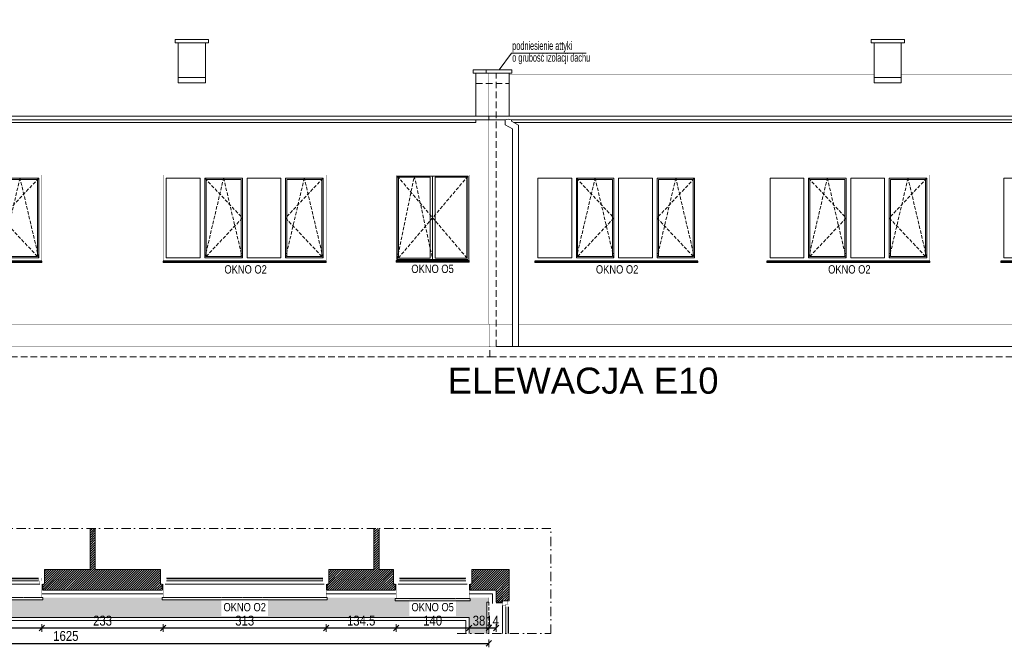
# Model space of a CAD drawing. Header units: millimetres. Extents: x 18880 to 99371, y -5529 to 27899.
# Tile 13 of 158: x 20881 to 22772, y 3615 to 4819. Entities that reach past the tile are written whole.
import ezdxf

# ---------------------------------------------------------------- set-up
doc = ezdxf.new("R2010")
doc.units = ezdxf.units.MM
doc.set_wipeout_variables(frame=1)
doc.linetypes.add('DASHED', pattern=[19.05, 12.7, -6.35])
doc.linetypes.add('Kropki i Kreski', pattern=[335.138881, 176.388884, -88.194442, 0, -70.555556])
for name, color, linetype, lineweight in [('AA_HATCH', 252, 'Continuous', 0), ('AA_IZOLACJA', 251, 'Continuous', 0), ('AA_OPIS', 2, 'Continuous', 0), ('AA_WIDOK', 254, 'Continuous', 0), ('AP wymiary', 40, 'Continuous', 0), ('K_SCIANY', 90, 'Continuous', 20)]:
    doc.layers.add(name, color=color, linetype=linetype, lineweight=lineweight)
doc.layers.add('Okna ArchiCADa', color=7, linetype='Continuous')
doc.styles.add('1', font='ARIALN.TTF')
doc.styles.add('ARIAL', font='arial.ttf')
doc.styles.add('DIM07', font='romans.shx', dxfattribs={"width": 0.7})
doc.linetypes.add('STYROPIAN', pattern='A,0.000141,[1,styropian.shx,S=1,R=0,X=0,Y=0],-14.102004', length=14.102145)
doc.dimstyles.new('1_50', dxfattribs={"dimscale": 10, "dimtxt": 1.9, "dimasz": 0.005, "dimexe": 0, "dimexo": 0, "dimgap": 0.45, "dimtad": 1, "dimdec": 4, "dimrnd": 0.5, "dimdsep": 46, "dimtxsty": '1', "dimblk1": 'DIM01', "dimblk2": 'DIM01', "dimsah": 1, "dimcen": 2, "dimdle": 25, "dimse1": 1, "dimse2": 1, "dimclrd": 1, "dimclrt": 2, "dimadec": 0, "dimazin": 0, "dimtfac": 0.66665, "dimtdec": 4, "dimtix": 1, "dimtmove": 0, "dimatfit": 3, "dimldrblk": 'DIM01', "dimfxl": 0, "dimtolj": 1, "dimtzin": 0, "dimarcsym": 0})

# ---------------------------------------------------------------- blocks, each defined once
blk = doc.blocks.new('okno o1a')
at = {"layer": 'AA_OPIS', "linetype": 'DASHED', "ltscale": 0.5}
for points in [[(80, -6), (152, -82.5), (80, -159), (116, -6), (152, -159)], [(307, -6), (235, -82.5), (307, -159), (271, -6), (235, -159)]]:
    blk.add_lwpolyline(points, dxfattribs=at)
at = {"layer": 'AA_WIDOK', "color": 255, "const_width": 0.3}
for points in [[(0, -165.6), (0, 0)], [(0, 0), (313, 0)], [(313, 0), (313, -165.6)]]:
    blk.add_lwpolyline(points, dxfattribs=at)
at = {"layer": 'AA_WIDOK'}
for points in [[(6, -159), (6, -6)], [(6, -6), (71, -6)], [(71, -6), (71, -159)], [(80, -159), (80, -6)], [(80, -6), (152, -6)], [(82.5, -156.5), (82.5, -8.5)], [(82.5, -8.5), (149.5, -8.5)], [(149.5, -8.5), (149.5, -156.5)], [(152, -6), (152, -159)], [(161, -159), (161, -6)], [(161, -6), (226, -6)], [(226, -6), (226, -159)], [(235, -159), (235, -6)], [(235, -6), (307, -6)], [(237.5, -156.5), (237.5, -8.5)], [(237.5, -8.5), (304.5, -8.5)], [(304.5, -8.5), (304.5, -156.5)], [(307, -6), (307, -159)], [(71, -159), (6, -159)], [(152, -159), (80, -159)], [(149.5, -156.5), (82.5, -156.5)], [(226, -159), (161, -159)], [(307, -159), (235, -159)], [(304.5, -156.5), (237.5, -156.5)]]:
    blk.add_lwpolyline(points, dxfattribs=at)
at = {"layer": 'AA_WIDOK', "color": 4}
for points in [[(313, -165), (0, -165)], [(0, -165.6), (0, -165.8)], [(0, -165.8), (313, -165.8)], [(0, -167.5), (0, -165.8)], [(0, -167.5), (313, -167.5)], [(0, -168), (0, -167.5)], [(0, -168), (313, -168)], [(313, -165.8), (313, -165.6)], [(313, -167.5), (313, -165.8)], [(313, -168), (313, -167.5)]]:
    blk.add_lwpolyline(points, dxfattribs=at)
at = {"layer": 'AA_OPIS', "insert": (158.3, -173.1), "char_height": 16, "width": 300, "attachment_point": 2, "style": 'ARIAL'}
blk.add_mtext('{\\W0.8;OKNO O2}', dxfattribs=at)
blk = doc.blocks.new('erbdb')
at = {"layer": 'AA_OPIS', "linetype": 'DASHED', "ltscale": 0.5}
for points in [[(-138, -2), (-70, -82), (-138, -162), (-105.3, -2), (-70, -162)], [(-2, -2), (-70, -82), (-2, -162)]]:
    blk.add_lwpolyline(points, dxfattribs=at)
at = {"layer": 'AA_WIDOK', "color": 255, "const_width": 0.3}
for points in [[(-140, -164), (-140, 0)], [(-140, 0), (0, 0)], [(0, 0), (0, -164)]]:
    blk.add_lwpolyline(points, dxfattribs=at)
at = {"layer": 'AA_WIDOK'}
for points in [[(-138, -2), (-138, -162)], [(-2, -2), (-138, -2)], [(-135.5, -4.5), (-135.5, -159.5)], [(-75, -4.5), (-135.5, -4.5)], [(-75, -159.5), (-75, -4.5)], [(-70, -2), (-70, -4.5)], [(-70, -4.5), (-70, -159.5)], [(-65, -4.5), (-65, -159.5)], [(-4.5, -4.5), (-65, -4.5)], [(-4.5, -159.5), (-4.5, -4.5)], [(-2, -162), (-2, -2)], [(-138, -162), (-2, -162)], [(-135.5, -159.5), (-75, -159.5)], [(-70, -159.5), (-70, -162)], [(-65, -159.5), (-4.5, -159.5)]]:
    blk.add_lwpolyline(points, dxfattribs=at)
at = {"layer": 'AA_WIDOK', "color": 4}
for points in [[(-140, -164), (0, -164)], [(-140, -166.5), (-140, -164)], [(-140, -164.8), (-140, -164.6)], [(0, -164.8), (-140, -164.8)], [(0, -166.5), (-140, -166.5)], [(-140, -167), (-140, -166.5)], [(0, -167), (-140, -167)], [(0, -166.5), (0, -164)], [(0, -164.6), (0, -164.8)], [(0, -167), (0, -166.5)]]:
    blk.add_lwpolyline(points, dxfattribs=at)
at = {"layer": 'AA_OPIS', "insert": (-70.2, -172.1), "char_height": 16, "width": 300, "attachment_point": 2, "style": 'ARIAL'}
blk.add_mtext('{\\W0.8;OKNO O5}', dxfattribs=at)
blk = doc.blocks.new('O1 rozwierane 12_97')
at = {"layer": 'AA_WIDOK', "color": 4}
blk.add_lwpolyline([(-720, 280), (-720, 320), (720, 320), (720, 280)], dxfattribs=at)
at = {"layer": 'AA_WIDOK', "linetype": 'DASHED', "ltscale": 0.5}
blk.add_lwpolyline([(-720, 280), (720, 280)], dxfattribs=at)
at = {"color": 4}
blk.add_wipeout([(635, -115), (635, -65), (660, -65), (660, 0), (-660, 0), (-660, -65), (-635, -65), (-635, -115)], dxfattribs=at).dxf.layer = 'AA_WIDOK'
at = {"layer": 'AA_IZOLACJA', "linetype": 'STYROPIAN', "ltscale": 0.2}
for points in [[(-710, 120), (-710, 0)], [(710, 120), (710, 0)]]:
    blk.add_lwpolyline(points, dxfattribs=at)
at = {"layer": 'AA_WIDOK', "const_width": 3}
for points in [[(-700, 280), (-700, 0)], [(700, 280), (700, 0)]]:
    blk.add_lwpolyline(points, dxfattribs=at)
at = {"layer": 'AA_WIDOK', "color": 4, "const_width": 3}
for points in [[(-660, 0), (-750, 0)], [(-750, 0), (-750, -90)], [(-660, -65), (-660, 0)], [(750, 0), (660, 0)], [(660, 0), (660, -65)], [(750, -90), (750, 0)], [(-750, -90), (-685, -90)], [(-685, -90), (-685, -65)], [(-685, -65), (-660, -65)], [(-635, -65), (-685, -65)], [(-685, -65), (-685, -115)], [(-685, -115), (-635, -115)], [(-635, -115), (-635, -65)], [(-635, -80), (635, -80)], [(-635, -90), (635, -90)], [(-635, -100), (635, -100)], [(685, -65), (635, -65)], [(635, -65), (635, -115)], [(635, -115), (685, -115)], [(660, -65), (685, -65)], [(685, -65), (685, -90)], [(685, -115), (685, -65)], [(685, -90), (750, -90)]]:
    blk.add_lwpolyline(points, dxfattribs=at)
at = {"layer": 'AA_WIDOK', "color": 4}
for points in [[(660, 0), (-660, 0)], [(-635, -65), (635, -65)], [(-635, -115), (635, -115)], [(-635, -115), (635, -115)]]:
    blk.add_lwpolyline(points, dxfattribs=at)
blk = doc.blocks.new('O1 rozwierane 12_80')
at = {"layer": 'AA_WIDOK', "color": 4}
blk.add_lwpolyline([(1585, 260), (1585, 300), (-1585, 300), (-1585, 260)], dxfattribs=at)
at = {"layer": 'AA_WIDOK', "linetype": 'DASHED', "ltscale": 0.5}
blk.add_lwpolyline([(1585, 260), (-1585, 260)], dxfattribs=at)
at = {"color": 4}
blk.add_wipeout([(-1500, -115), (-1500, -65), (-1525, -65), (-1525, 0), (1525, 0), (1525, -65), (1500, -65), (1500, -115)], dxfattribs=at).dxf.layer = 'AA_WIDOK'
at = {"layer": 'AA_IZOLACJA', "linetype": 'STYROPIAN', "ltscale": 0.2}
for points in [[(-1575, 120), (-1575, 0)], [(1575, 120), (1575, 0)]]:
    blk.add_lwpolyline(points, dxfattribs=at)
at = {"layer": 'AA_WIDOK', "const_width": 3}
for points in [[(-1565, 260), (-1565, 0)], [(1565, 260), (1565, 0)]]:
    blk.add_lwpolyline(points, dxfattribs=at)
at = {"layer": 'AA_WIDOK', "color": 4, "const_width": 3}
for points in [[(-1615, 0), (-1525, 0)], [(-1615, -90), (-1615, 0)], [(-1525, 0), (-1525, -65)], [(1525, -65), (1525, 0)], [(1525, 0), (1615, 0)], [(1615, 0), (1615, -90)], [(-1550, -90), (-1615, -90)], [(-1525, -65), (-1550, -65)], [(-1550, -65), (-1550, -90)], [(-1550, -65), (-1500, -65)], [(-1550, -115), (-1550, -65)], [(-1500, -115), (-1550, -115)], [(-1500, -65), (-1500, -115)], [(1500, -80), (-1500, -80)], [(1500, -90), (-1500, -90)], [(1500, -100), (-1500, -100)], [(1500, -115), (1500, -65)], [(1500, -65), (1550, -65)], [(1550, -115), (1500, -115)], [(1550, -65), (1525, -65)], [(1550, -90), (1550, -65)], [(1550, -65), (1550, -115)], [(1615, -90), (1550, -90)]]:
    blk.add_lwpolyline(points, dxfattribs=at)
at = {"layer": 'AA_WIDOK', "color": 4}
for points in [[(-1525, 0), (1525, 0)], [(1500, -65), (-1500, -65)], [(1500, -115), (-1500, -115)], [(1500, -115), (-1500, -115)]]:
    blk.add_lwpolyline(points, dxfattribs=at)
blk = doc.blocks.new('DIM01')
at = {"color": 2}
blk.add_line((-106, -106), (106, 106), dxfattribs=at)
blk.add_line((0, -150), (0, 150))
blk = doc.blocks.new('*D827')
at = {"layer": 'AP wymiary', "color": 1, "lineweight": -2, "transparency": 16777216}
for p, q in [((21782.5, 3651.9), (21782.5, 3651.9)), ((21796.6, 3651.9), (21782.6, 3651.9)), ((21796.6, 3651.9), (21796.7, 3651.9))]:
    blk.add_line(p, q, dxfattribs=at)
at = {"layer": 'Defpoints', "color": 0, "transparency": 16777216}
for p in [(21782.6, 3701.3), (21796.6, 3701.3), (21782.6, 3651.9)]:
    blk.add_point(p, dxfattribs=at)
at = {"layer": 'AP wymiary', "color": 1, "lineweight": -2, "transparency": 16777216, "xscale": 0.05, "yscale": 0.05, "zscale": 0.05}
blk.add_blockref('DIM01', (21782.6, 3651.9), dxfattribs=at)
at = {"layer": 'AP wymiary', "color": 1, "lineweight": -2, "transparency": 16777216, "xscale": 0.05, "yscale": 0.05, "zscale": 0.05, "rotation": 180}
blk.add_blockref('DIM01', (21796.6, 3651.9), dxfattribs=at)
at = {"layer": 'AP wymiary', "color": 2, "transparency": 16777216, "insert": (21789.6, 3665.9), "char_height": 19, "attachment_point": 5, "style": '1'}
blk.add_mtext('\\A1;14', dxfattribs=at)
blk = doc.blocks.new('*D828')
at = {"layer": 'AP wymiary', "color": 1, "lineweight": -2, "transparency": 16777216}
blk.add_line((21782.5, 3651.9), (21744.6, 3651.9), dxfattribs=at)
at = {"layer": 'Defpoints', "color": 0, "transparency": 16777216}
for p in [(21744.6, 3717.3), (21782.6, 3701.3), (21744.6, 3651.9)]:
    blk.add_point(p, dxfattribs=at)
at = {"layer": 'AP wymiary', "color": 1, "lineweight": -2, "transparency": 16777216, "xscale": 0.05, "yscale": 0.05, "zscale": 0.05, "rotation": 180}
blk.add_blockref('DIM01', (21744.6, 3651.9), dxfattribs=at)
at = {"layer": 'AP wymiary', "color": 1, "lineweight": -2, "transparency": 16777216, "xscale": 0.05, "yscale": 0.05, "zscale": 0.05}
blk.add_blockref('DIM01', (21782.6, 3651.9), dxfattribs=at)
at = {"layer": 'AP wymiary', "color": 2, "transparency": 16777216, "insert": (21763.6, 3666.1), "char_height": 19, "attachment_point": 5, "style": '1'}
blk.add_mtext('\\A1;38', dxfattribs=at)
blk = doc.blocks.new('*D829')
at = {"layer": 'AP wymiary', "color": 1, "lineweight": -2, "transparency": 16777216}
blk.add_line((21744.5, 3651.9), (21604.6, 3651.9), dxfattribs=at)
at = {"layer": 'Defpoints', "color": 0, "transparency": 16777216}
for p in [(21604.6, 3717.3), (21744.6, 3717.3), (21604.6, 3651.9)]:
    blk.add_point(p, dxfattribs=at)
at = {"layer": 'AP wymiary', "color": 1, "lineweight": -2, "transparency": 16777216, "xscale": 0.05, "yscale": 0.05, "zscale": 0.05, "rotation": 180}
blk.add_blockref('DIM01', (21604.6, 3651.9), dxfattribs=at)
at = {"layer": 'AP wymiary', "color": 1, "lineweight": -2, "transparency": 16777216, "xscale": 0.05, "yscale": 0.05, "zscale": 0.05}
blk.add_blockref('DIM01', (21744.6, 3651.9), dxfattribs=at)
at = {"layer": 'AP wymiary', "color": 2, "transparency": 16777216, "insert": (21674.6, 3666.1), "char_height": 19, "attachment_point": 5, "style": '1'}
blk.add_mtext('\\A1;140', dxfattribs=at)
blk = doc.blocks.new('*D830')
at = {"layer": 'AP wymiary', "color": 1, "lineweight": -2, "transparency": 16777216}
blk.add_line((21604.5, 3651.9), (21470.1, 3651.9), dxfattribs=at)
at = {"layer": 'Defpoints', "color": 0, "transparency": 16777216}
for p in [(21470.1, 3717.3), (21604.6, 3717.3), (21470.1, 3651.9)]:
    blk.add_point(p, dxfattribs=at)
at = {"layer": 'AP wymiary', "color": 1, "lineweight": -2, "transparency": 16777216, "xscale": 0.05, "yscale": 0.05, "zscale": 0.05, "rotation": 180}
blk.add_blockref('DIM01', (21470.1, 3651.9), dxfattribs=at)
at = {"layer": 'AP wymiary', "color": 1, "lineweight": -2, "transparency": 16777216, "xscale": 0.05, "yscale": 0.05, "zscale": 0.05}
blk.add_blockref('DIM01', (21604.6, 3651.9), dxfattribs=at)
at = {"layer": 'AP wymiary', "color": 2, "transparency": 16777216, "insert": (21537.3, 3666.1), "char_height": 19, "attachment_point": 5, "style": '1'}
blk.add_mtext('\\A1;134.5', dxfattribs=at)
blk = doc.blocks.new('*D831')
at = {"layer": 'AP wymiary', "color": 1, "lineweight": -2, "transparency": 16777216}
blk.add_line((21470, 3651.9), (21157.1, 3651.9), dxfattribs=at)
at = {"layer": 'Defpoints', "color": 0, "transparency": 16777216}
for p in [(21157.1, 3717.3), (21470.1, 3717.3), (21157.1, 3651.9)]:
    blk.add_point(p, dxfattribs=at)
at = {"layer": 'AP wymiary', "color": 1, "lineweight": -2, "transparency": 16777216, "xscale": 0.05, "yscale": 0.05, "zscale": 0.05, "rotation": 180}
blk.add_blockref('DIM01', (21157.1, 3651.9), dxfattribs=at)
at = {"layer": 'AP wymiary', "color": 1, "lineweight": -2, "transparency": 16777216, "xscale": 0.05, "yscale": 0.05, "zscale": 0.05}
blk.add_blockref('DIM01', (21470.1, 3651.9), dxfattribs=at)
at = {"layer": 'AP wymiary', "color": 2, "transparency": 16777216, "insert": (21313.6, 3666.1), "char_height": 19, "attachment_point": 5, "style": '1'}
blk.add_mtext('\\A1;313', dxfattribs=at)
blk = doc.blocks.new('*D832')
at = {"layer": 'AP wymiary', "color": 1, "lineweight": -2, "transparency": 16777216}
blk.add_line((21157, 3651.9), (20924.1, 3651.9), dxfattribs=at)
at = {"layer": 'Defpoints', "color": 0, "transparency": 16777216}
for p in [(20924.1, 3717.3), (21157.1, 3717.3), (20924.1, 3651.9)]:
    blk.add_point(p, dxfattribs=at)
at = {"layer": 'AP wymiary', "color": 1, "lineweight": -2, "transparency": 16777216, "xscale": 0.05, "yscale": 0.05, "zscale": 0.05, "rotation": 180}
blk.add_blockref('DIM01', (20924.1, 3651.9), dxfattribs=at)
at = {"layer": 'AP wymiary', "color": 1, "lineweight": -2, "transparency": 16777216, "xscale": 0.05, "yscale": 0.05, "zscale": 0.05}
blk.add_blockref('DIM01', (21157.1, 3651.9), dxfattribs=at)
at = {"layer": 'AP wymiary', "color": 2, "transparency": 16777216, "insert": (21040.6, 3666.1), "char_height": 19, "attachment_point": 5, "style": '1'}
blk.add_mtext('\\A1;233', dxfattribs=at)
blk = doc.blocks.new('*D833')
at = {"layer": 'AP wymiary', "color": 1, "lineweight": -2, "transparency": 16777216}
blk.add_line((20924, 3651.9), (20611.1, 3651.9), dxfattribs=at)
at = {"layer": 'Defpoints', "color": 0, "transparency": 16777216}
for p in [(20611.1, 3717.3), (20924.1, 3717.3), (20611.1, 3651.9)]:
    blk.add_point(p, dxfattribs=at)
at = {"layer": 'AP wymiary', "color": 1, "lineweight": -2, "transparency": 16777216, "xscale": 0.05, "yscale": 0.05, "zscale": 0.05, "rotation": 180}
blk.add_blockref('DIM01', (20611.1, 3651.9), dxfattribs=at)
at = {"layer": 'AP wymiary', "color": 1, "lineweight": -2, "transparency": 16777216, "xscale": 0.05, "yscale": 0.05, "zscale": 0.05}
blk.add_blockref('DIM01', (20924.1, 3651.9), dxfattribs=at)
at = {"layer": 'AP wymiary', "color": 2, "transparency": 16777216, "insert": (20767.6, 3666.1), "char_height": 19, "attachment_point": 5, "style": '1'}
blk.add_mtext('\\A1;313', dxfattribs=at)
blk = doc.blocks.new('*D838')
at = {"layer": 'AP wymiary', "color": 1, "lineweight": -2, "transparency": 16777216}
blk.add_line((20157.6, 3622.5), (21782.5, 3622.5), dxfattribs=at)
at = {"layer": 'Defpoints', "color": 0, "transparency": 16777216}
for p in [(20157.6, 3710.3), (21782.6, 3710.3), (21782.6, 3622.5)]:
    blk.add_point(p, dxfattribs=at)
at = {"layer": 'AP wymiary', "color": 1, "lineweight": -2, "transparency": 16777216, "xscale": 0.05, "yscale": 0.05, "zscale": 0.05, "rotation": 180}
blk.add_blockref('DIM01', (20157.6, 3622.5), dxfattribs=at)
at = {"layer": 'AP wymiary', "color": 1, "lineweight": -2, "transparency": 16777216, "xscale": 0.05, "yscale": 0.05, "zscale": 0.05}
blk.add_blockref('DIM01', (21782.6, 3622.5), dxfattribs=at)
at = {"layer": 'AP wymiary', "color": 2, "transparency": 16777216, "insert": (20970.1, 3636.7), "char_height": 19, "attachment_point": 5, "style": '1'}
blk.add_mtext('\\A1;1625', dxfattribs=at)

msp = doc.modelspace()

# ---------------------------------------------------------------- hatches: boundary and pattern name
at = {"layer": 'AA_HATCH'}
h = msp.add_hatch(dxfattribs=at)
h.set_pattern_fill('ANSI31', color=256)
h.set_pattern_definition([(45, (0, -349.0947), (-2.24506403, 2.24506403), [])])
h.paths.add_polyline_path([(20266.57638, 3764.32547), (20196.57638, 3764.32547), (20196.57638, 3843.23526), (20171.57638, 3843.23526), (20171.57638, 3724.32547), (20269.57638, 3724.32547), (20269.57638, 3736.32547), (20266.57638, 3736.32547), (20266.57638, 3745.32547)])
h.paths.add_polyline_path([(20609.07638, 3736.32547), (20606.07638, 3736.32547), (20606.07638, 3745.32547), (20606.07638, 3764.32547), (20501.57638, 3764.32547), (20501.57638, 3843.23526), (20491.57638, 3843.23526), (20491.57638, 3764.32547), (20416.57638, 3764.32547), (20416.57638, 3745.32547), (20416.57638, 3736.32547), (20413.57638, 3736.32547), (20413.57638, 3724.32547), (20609.07638, 3724.32547)])
h.paths.add_polyline_path([(21152.07638, 3745.32547), (21152.07638, 3764.32547), (21026.57638, 3764.32547), (21026.57638, 3843.23526), (21016.57638, 3843.23526), (21016.57638, 3764.32547), (20929.07638, 3764.32547), (20929.07638, 3745.32547), (20929.07638, 3736.32547), (20926.07638, 3736.32547), (20926.07638, 3724.32547), (21155.07638, 3724.32547), (21155.07638, 3736.32547), (21152.07638, 3736.32547)])
h.paths.add_polyline_path([(21599.57638, 3745.32547), (21599.57638, 3764.32547), (21571.57638, 3764.32547), (21571.57638, 3843.23526), (21561.57638, 3843.23526), (21561.57638, 3764.32547), (21475.07638, 3764.32547), (21475.07638, 3745.32547), (21475.07638, 3736.32547), (21472.07638, 3736.32547), (21472.07638, 3724.32547), (21602.57638, 3724.32547), (21602.57638, 3736.32547), (21599.57638, 3736.32547)])
h.paths.add_polyline_path([(21821.57638, 3764.32547), (21749.57638, 3764.32547), (21749.57638, 3745.32547), (21749.57638, 3736.32547), (21746.57638, 3736.32547), (21746.57638, 3724.32547), (21796.57638, 3724.32547), (21796.57638, 3701.32547), (21808.57638, 3701.32547), (21808.57638, 3704.32547), (21817.57638, 3704.32547), (21821.57638, 3704.32547)])

# ---------------------------------------------------------------- linework, layer by layer
for points in [[(21744.57638, 3641.29592), (21744.57638, 3672.32547), (20165.57638, 3672.32547)], [(21738.57638, 3641.29592), (21738.57638, 3666.32547), (20165.57638, 3666.32547)]]:
    msp.add_lwpolyline(points, dxfattribs=at)
at = {"layer": 'AA_IZOLACJA', "linetype": 'STYROPIAN', "ltscale": 1.4}
for points in [[(20924.07638, 3717.32547), (21157.07638, 3717.32547)], [(21470.07638, 3717.32547), (21604.57638, 3717.32547)], [(21744.57638, 3717.32547), (21789.57638, 3717.32547), (21789.57638, 3699.32547)]]:
    msp.add_lwpolyline(points, dxfattribs=at)
at = {"layer": 'AA_IZOLACJA', "linetype": 'STYROPIAN', "ltscale": 0.2}
msp.add_lwpolyline([(21796.57638, 3700.32547), (21808.57638, 3700.32547)], dxfattribs=at)
at = {"layer": 'AA_OPIS'}
msp.add_lwpolyline([(21802.07638, 4722.88446), (21826.23546, 4755.34742), (21969.49022, 4755.34742)], dxfattribs=at)
at = {"layer": 'AA_WIDOK'}
for points in [[(21180.0631, 4775.10185), (21180.0631, 4781.10185), (21244.0631, 4781.10185), (21244.0631, 4775.10185)], [(22516.57638, 4775.10185), (22516.57638, 4781.10185), (22580.57638, 4781.10185), (22580.57638, 4775.10185)]]:
    msp.add_lwpolyline(points, close=True, dxfattribs=at)
for points in [[(21186.0631, 4775.10185), (21186.0631, 4698.25504)], [(21238.0631, 4775.10185), (21238.0631, 4698.25504)], [(22522.57638, 4775.10185), (22522.57638, 4698.25504)], [(22574.57638, 4775.10185), (22574.57638, 4698.25504)], [(21757.57638, 4716.88446), (21757.57638, 4637.19645)], [(21821.57638, 4716.88446), (21821.57638, 4637.19645)], [(21238.0631, 4708.25504), (21186.0631, 4708.25504)], [(21238.0631, 4698.25504), (21186.0631, 4698.25504)], [(22574.57638, 4708.25504), (22522.57638, 4708.25504)], [(22574.57638, 4698.25504), (22522.57638, 4698.25504)], [(21757.57638, 4636.89645), (21757.57638, 4637.19645)], [(21757.57638, 4633.88446), (21757.57638, 4636.89645)], [(21782.57638, 4630.38446), (21782.57638, 4633.88446)], [(21821.57638, 4637.19645), (21821.57638, 4636.89645)], [(21821.57638, 4633.88446), (21821.57638, 4636.89645)], [(20205.78307, 4621.92337), (21757.57638, 4621.92337)], [(21757.57638, 4621.92337), (21757.57638, 4626.88446)], [(21782.57638, 4627.82228), (21782.57638, 4630.38446)], [(21782.57638, 4626.88446), (21782.57638, 4627.82228)], [(21831.06264, 4621.92337), (23600.57638, 4621.92337)], [(21827.69261, 4192.32208), (21796.57638, 4192.32208)], [(21827.69261, 4192.32208), (21827.98619, 4192.32208)], [(21827.98619, 4192.32208), (21828.99549, 4192.32208)], [(21828.99549, 4192.32208), (21830.56687, 4192.32208)], [(21830.56687, 4192.32208), (21832.46109, 4192.32208)], [(21832.46109, 4192.32208), (21834.38978, 4192.32208)], [(21834.38978, 4192.32208), (21836.05931, 4192.32208)], [(21836.05931, 4192.32208), (21837.21551, 4192.32208)], [(21837.21551, 4192.32208), (21837.68236, 4192.32208)], [(23314.57638, 4192.32208), (21837.68236, 4192.32208)]]:
    msp.add_lwpolyline(points, dxfattribs=at)
at = {"layer": 'AA_WIDOK', "color": 9, "const_width": 0.3}
for points in [[(21186.0631, 4714.39645), (20538.0631, 4714.39645)], [(21757.57638, 4714.39645), (21238.0631, 4714.39645)], [(22522.57638, 4714.66645), (21821.57638, 4714.66645)], [(23151.57638, 4714.66645), (22574.57638, 4714.66645)], [(20199.0631, 4658.89645), (21757.57638, 4658.89645)], [(21821.57638, 4658.89645), (23600.57638, 4658.89645)], [(20196.57638, 4636.89645), (21757.57638, 4636.89645)], [(21821.57638, 4636.89645), (23600.57638, 4636.89645)]]:
    msp.add_lwpolyline(points, dxfattribs=at)
at = {"layer": 'AA_WIDOK', "color": 4}
for points in [[(21752.57638, 4722.88446), (21777.57638, 4722.88446)], [(21752.57638, 4716.88446), (21752.57638, 4722.88446)], [(21752.57638, 4716.88446), (21757.57638, 4716.88446)], [(21757.57638, 4716.88446), (21777.57638, 4716.88446)], [(21777.57638, 4722.88446), (21826.57638, 4722.88446)], [(21777.57638, 4716.88446), (21777.57638, 4722.88446)], [(21777.57638, 4716.88446), (21826.57638, 4716.88446)], [(21826.57638, 4716.88446), (21826.57638, 4722.88446)], [(21782.57638, 4633.88446), (20171.57638, 4633.88446)], [(23639.57638, 4633.88446), (21782.57638, 4633.88446)], [(20200.84152, 4626.88446), (21782.57638, 4626.88446)], [(21782.57638, 4626.88446), (21813.84665, 4626.88446)], [(21813.85178, 4626.88446), (21813.85178, 4617.64729), (21827.69261, 4610.09144), (21827.69261, 4192.32208)], [(23639.57638, 4626.88446), (21825.85178, 4626.88446)], [(21825.85178, 4626.88446), (21825.85178, 4624.76804), (21839.69261, 4617.21219), (21839.69261, 4192.32208)], [(21782.57638, 3701.32547), (21778.57638, 3701.32547), (21778.57638, 3641.29592)], [(21808.57638, 3641.29592), (21808.57638, 3695.32547)], [(21815.07638, 3692.82547), (21815.07638, 3641.29592)], [(21820.07638, 3692.82547), (21820.07638, 3641.29592)], [(21820.07638, 3692.82547), (21820.07638, 3641.29592)]]:
    msp.add_lwpolyline(points, dxfattribs=at)
at = {"layer": 'AA_WIDOK'}
for points, const_width in [([(21782.57638, 4234.82208), (21782.57638, 4716.88446)], 0.5), ([(20214.68236, 4234.82208), (21796.57638, 4234.82208)], 0.5), ([(21784.57638, 4192.32208), (21784.57638, 4234.82208)], 0.5), ([(21796.57638, 4234.82208), (21827.69261, 4234.82208)], 0.5), ([(21839.69261, 4234.82208), (23314.57638, 4234.82208)], 0.5), ([(20924.07638, 3710.32547), (21157.07638, 3710.32547)], 0.3), ([(21470.07638, 3710.32547), (21604.57638, 3710.32547)], 0.3), ([(21744.57638, 3710.32547), (21782.57638, 3710.32547), (21782.57638, 3699.32547)], 0.3), ([(21782.57638, 3699.32547), (21808.57638, 3699.32547)], 0.3)]:
    msp.add_lwpolyline(points, dxfattribs=dict(at, const_width=const_width))
at = {"layer": 'AA_WIDOK', "color": 8, "linetype": 'DASHED'}
for points in [[(21796.57638, 4192.32208), (21796.57638, 4716.88446)], [(21757.57638, 4696.88446), (21821.57638, 4696.88446)], [(20159.57638, 4192.32208), (20159.57638, 4172.32208), (21784.57638, 4172.32208), (21784.57638, 4192.32208)], [(21784.57638, 4172.32208), (23314.57638, 4172.32208), (23314.57638, 4192.32208)]]:
    msp.add_lwpolyline(points, dxfattribs=at)
at = {"layer": 'AA_WIDOK', "color": 4}
msp.add_lwpolyline([(21825.84665, 4626.88446, 0.2262302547), (21813.84665, 4626.88446, -1)], format="xyb", dxfattribs=at)
at = {"layer": 'AA_WIDOK', "color": 3, "const_width": 0.5}
msp.add_lwpolyline([(19846.57638, 4192.32208), (25379.31536, 4192.32208)], dxfattribs=at)
at = {"layer": 'AA_WIDOK', "linetype": 'DASHED', "ltscale": 0.5}
msp.add_lwpolyline([(21782.57638, 3701.32547), (21782.57638, 3641.29592)], dxfattribs=at)
at = {"layer": 'AA_WIDOK', "color": 4, "const_width": 0.3}
for points in [[(21808.57638, 3695.32547), (21808.57638, 3704.32547)], [(21808.57638, 3704.32547), (21817.57638, 3704.32547)], [(21815.07638, 3695.32547), (21808.57638, 3695.32547)], [(21817.57638, 3697.82547), (21815.07638, 3697.82547)], [(21815.07638, 3697.82547), (21815.07638, 3695.32547)], [(21815.07638, 3692.82547), (21815.07638, 3697.82547)], [(21815.07638, 3697.82547), (21820.07638, 3697.82547)], [(21820.07638, 3692.82547), (21815.07638, 3692.82547)], [(21816.57638, 3692.82547), (21816.57638, 3641.29592)], [(21817.57638, 3704.32547), (21817.57638, 3697.82547)], [(21817.57638, 3692.82547), (21817.57638, 3641.29592)], [(21818.57638, 3692.82547), (21818.57638, 3641.29592)], [(21820.07638, 3697.82547), (21820.07638, 3692.82547)]]:
    msp.add_lwpolyline(points, dxfattribs=at)
at = {"layer": 'K_SCIANY'}
for points in [[(21016.57638, 3843.23526), (21016.57638, 3764.32547), (20929.07638, 3764.32547), (20929.07638, 3745.32547), (20929.07638, 3736.32547), (20926.07638, 3736.32547), (20926.07638, 3724.32547), (21155.07638, 3724.32547), (21155.07638, 3736.32547), (21152.07638, 3736.32547), (21152.07638, 3745.32547), (21152.07638, 3764.32547), (21026.57638, 3764.32547), (21026.57638, 3843.23526)], [(21561.57638, 3843.23526), (21561.57638, 3764.32547), (21475.07638, 3764.32547), (21475.07638, 3745.32547), (21475.07638, 3736.32547), (21472.07638, 3736.32547), (21472.07638, 3724.32547), (21602.57638, 3724.32547), (21602.57638, 3736.32547), (21599.57638, 3736.32547), (21599.57638, 3745.32547), (21599.57638, 3764.32547), (21571.57638, 3764.32547), (21571.57638, 3843.23526)], [(21821.57638, 3764.32547), (21749.57638, 3764.32547), (21749.57638, 3745.32547), (21749.57638, 3736.32547), (21746.57638, 3736.32547), (21746.57638, 3724.32547), (21796.57638, 3724.32547)], [(21796.57638, 3724.32547), (21796.57638, 3701.32547), (21808.57638, 3701.32547), (21808.57638, 3704.32547), (21817.57638, 3704.32547), (21821.57638, 3704.32547), (21821.57638, 3764.32547), (21821.57638, 3764.32547)]]:
    msp.add_lwpolyline(points, dxfattribs=at)

# ---------------------------------------------------------------- block references
at = {"layer": 'AA_HATCH'}
for name, p in [('okno o1a', (20611.07638, 4521.32208)), ('okno o1a', (21157.07638, 4521.32208)), ('erbdb', (21744.57638, 4521.32208)), ('okno o1a', (21870.57638, 4521.32208)), ('okno o1a', (22316.57638, 4521.32208)), ('okno o1a', (22765.57638, 4521.32208))]:
    msp.add_blockref(name, p, dxfattribs=at)

# ---------------------------------------------------------------- texts
at = {"layer": 'AA_OPIS', "insert": (21827.39872, 4733.8846), "char_height": 16, "width": 151.2593731, "attachment_point": 7, "line_spacing_factor": 0.85, "style": 'DIM07'}
msp.add_mtext('{\\fArial Narrow|b0|i0|c238|p34;podniesienie attyki\\Po grubość izolacji dachu}', dxfattribs=at)
at = {"layer": 'AA_OPIS', "insert": (21703.53925, 4151.66413), "char_height": 50, "width": 5325.4238542, "attachment_point": 1, "style": 'ARIAL'}
msp.add_mtext('\\A1;\\pxql;{\\fArial|b0|i0|c238|p38;ELEWACJA E10}', dxfattribs=at)

# ---------------------------------------------------------------- dimensions: what is measured, and where the dimension line sits
at = {"layer": 'AP wymiary'}
dim = msp.add_linear_dim(base=(21782.57638, 3651.90271), p1=(21796.57638, 3701.32547), p2=(21782.57638, 3701.32547), dimstyle='1_50', dxfattribs=at)
dim.commit()
dim.dimension.update_dxf_attribs({"geometry": '*D827', "text_midpoint": (21789.57638, 3665.94159)})

# ---------------------------------------------------------------- next in the draw order: block references
at = {"layer": 'Okna ArchiCADa', "linetype": 'Continuous', "yscale": 0.1, "zscale": 0.1, "rotation": 180}
for name, p, xscale in [('O1 rozwierane 12_80', (20767.57638, 3736.32547), 0.1), ('O1 rozwierane 12_80', (21313.57638, 3736.32547), 0.1), ('O1 rozwierane 12_97', (21674.57638, 3736.32547), -0.1)]:
    msp.add_blockref(name, p, dxfattribs=dict(at, xscale=xscale))

# ---------------------------------------------------------------- next in the draw order: hatches: boundary and pattern name
at = {"layer": 'AA_HATCH'}
h = msp.add_hatch(dxfattribs=at)
h.set_pattern_fill('AR-CONC', color=256, scale=0.1)
h.set_pattern_definition([(50, (0, 150.905), (18.218467, -1.593909), [1.905, -20.955]), (355, (0, 150.905), (-3.524342, 19.105685), [1.524, -16.764058]), (100.451445, (1.518, 150.772), (14.694125, 17.511775), [1.619001, -17.809024]), (46.1842, (0, 155.985), (27.107904, -4.204233), [2.8575, -31.4325]), (96.63556, (2.26, 155.635), (23.740413, 24.742612), [2.428502, -26.71356]), (351.18415, (0, 155.985), (23.740413, 24.742612), [2.285997, -25.145973]), (21, (2.54, 154.715), (15.161439, -10.22652), [1.905, -20.955]), (326, (2.54, 154.715), (6.180203, 18.418797), [1.524, -16.764]), (71.451445, (3.803, 153.863), (21.341642, 8.192277), [1.619001, -17.808994]), (37.5, (0, 150.905), (0.3088603, 8.4555039), [0, -16.5608, 0, -17.018, 0, -16.8275]), (7.5, (0, 150.905), (6.6819663, 10.0180575), [0, -9.7028, 0, -16.1798, 0, -6.4135]), (327.5, (-5.664, 150.905), (13.5590595, -0.5728744), [0, -6.35, 0, -19.812, 0, -26.289]), (317.5, (-8.204, 150.905), (14.812918, 2.542649), [0, -8.255, 0, -13.1572, 0, -18.669])])
edge = h.paths.add_edge_path()
edge.add_line((21778.57638, 3701.32547), (21782.57638, 3701.32547))
edge.add_line((21782.57638, 3701.32547), (21782.57638, 3710.32547))
edge.add_line((21782.57638, 3710.32547), (21746.57638, 3710.32547))
edge.add_line((21746.57638, 3710.32547), (21746.57638, 3706.32547))
edge.add_line((21746.57638, 3706.32547), (21602.57638, 3706.32547))
edge.add_line((21602.57638, 3706.32547), (21602.57638, 3710.32547))
edge.add_line((21602.57638, 3710.32547), (21472.07638, 3710.32547))
edge.add_line((21472.07638, 3710.32547), (21472.07638, 3706.32547))
edge.add_line((21472.07638, 3706.32547), (21155.07638, 3706.32547))
edge.add_line((21155.07638, 3706.32547), (21155.07638, 3710.32547))
edge.add_line((21155.07638, 3710.32547), (20926.07638, 3710.32547))
edge.add_line((20926.07638, 3710.32547), (20926.07638, 3706.32547))
edge.add_line((20926.07638, 3706.32547), (20609.07638, 3706.32547))
edge.add_line((20609.07638, 3706.32547), (20609.07638, 3710.32547))
edge.add_line((20609.07638, 3710.32547), (20413.57638, 3710.32547))
edge.add_line((20413.57638, 3710.32547), (20413.57638, 3706.32547))
edge.add_line((20413.57638, 3706.32547), (20269.57638, 3706.32547))
edge.add_line((20269.57638, 3706.32547), (20269.57638, 3710.32547))
edge.add_line((20269.57638, 3710.32547), (20165.57638, 3710.32547))
edge.add_line((20165.57638, 3710.32547), (20165.57638, 3672.32547))
edge.add_line((20165.57638, 3672.32547), (20218.80387, 3672.32547))
edge.add_line((20218.80387, 3672.32547), (20210.60043, 3696.64032))
edge.add_arc((20208.68236, 3702.32547), 6, 180, 288.64355345, ccw=False)
edge.add_arc((20208.68236, 3702.32547), 6, 0, 180, ccw=False)
edge.add_arc((20208.68236, 3702.32547), 6, 288.64355345, 360, ccw=False)
edge.add_line((20210.60043, 3696.64032), (20218.80387, 3672.32547))
edge.add_line((20218.80387, 3672.32547), (21744.57638, 3672.32547))
edge.add_line((21744.57638, 3672.32547), (21744.57638, 3641.29592))
edge.add_line((21744.57638, 3641.29592), (21778.57638, 3641.29592))
edge.add_line((21778.57638, 3641.29592), (21778.57638, 3678.32547))
edge.add_line((21778.57638, 3678.32547), (21778.57638, 3701.32547))
h.paths.add_polyline_path([(21629.76219, 3675.0934), (21719.24214, 3675.0934), (21719.24214, 3708.06475), (21629.76219, 3708.06475)], flags=16)
h.paths.add_polyline_path([(21268.8757, 3675.00739), (21358.35564, 3675.00739), (21358.35564, 3707.97874), (21268.8757, 3707.97874)], flags=16)
h.paths.add_polyline_path([(20722.8757, 3675.00739), (20812.35564, 3675.00739), (20812.35564, 3707.97874), (20722.8757, 3707.97874)], flags=16)
h.paths.add_polyline_path([(20296.76219, 3675.0934), (20386.24214, 3675.0934), (20386.24214, 3708.06475), (20296.76219, 3708.06475)], flags=16)

# ---------------------------------------------------------------- next in the draw order: linework, layer by layer
at = {"layer": 'AA_OPIS', "linetype": 'Kropki i Kreski', "ltscale": 0.1}
msp.add_lwpolyline([(21721.6832, 3641.29592), (21901.63166, 3641.29592), (21901.63166, 3843.23526), (19737.6136, 3843.23526)], dxfattribs=at)

# ---------------------------------------------------------------- next in the draw order: texts
at = {"layer": 'AA_OPIS', "char_height": 16, "width": 300, "attachment_point": 2, "style": 'ARIAL'}
for s, insert in [('{\\W0.8;OKNO O2}', (21313.57638, 3700.02785)), ('{\\W0.8;OKNO O5}', (21674.57638, 3700.11387))]:
    msp.add_mtext(s, dxfattribs=dict(at, insert=insert))

# ---------------------------------------------------------------- next in the draw order: dimensions: what is measured, and where the dimension line sits
at = {"layer": 'AP wymiary'}
dim = msp.add_linear_dim(base=(21782.57638, 3622.52086), p1=(20157.57638, 3710.32547), p2=(21782.57638, 3710.32547), dimstyle='1_50', dxfattribs=at)
dim.commit()
dim.dimension.update_dxf_attribs({"geometry": '*D838', "text_midpoint": (20970.07638, 3636.72175)})
for base, p1, p2, picture, middle in [((20611.07638, 3651.90271), (20924.07638, 3717.32547), (20611.07638, 3717.32547), '*D833', (20767.57638, 3666.1036)), ((20924.07638, 3651.90271), (21157.07638, 3717.32547), (20924.07638, 3717.32547), '*D832', (21040.57638, 3666.1036)), ((21157.07638, 3651.90271), (21470.07638, 3717.32547), (21157.07638, 3717.32547), '*D831', (21313.57638, 3666.1036)), ((21470.07638, 3651.90271), (21604.57638, 3717.32547), (21470.07638, 3717.32547), '*D830', (21537.32638, 3666.1036)), ((21604.57638, 3651.90271), (21744.57638, 3717.32547), (21604.57638, 3717.32547), '*D829', (21674.57638, 3666.1036)), ((21744.57638, 3651.90271), (21782.57638, 3701.32547), (21744.57638, 3717.32547), '*D828', (21763.57638, 3666.1036))]:
    dim = msp.add_linear_dim(base=base, p1=p1, p2=p2, dimstyle='1_50', override={"dimtmove": 1}, dxfattribs=at)
    dim.commit()
    dim.dimension.update_dxf_attribs({"geometry": picture, "text_midpoint": middle})

doc.saveas('drawing.dxf')
